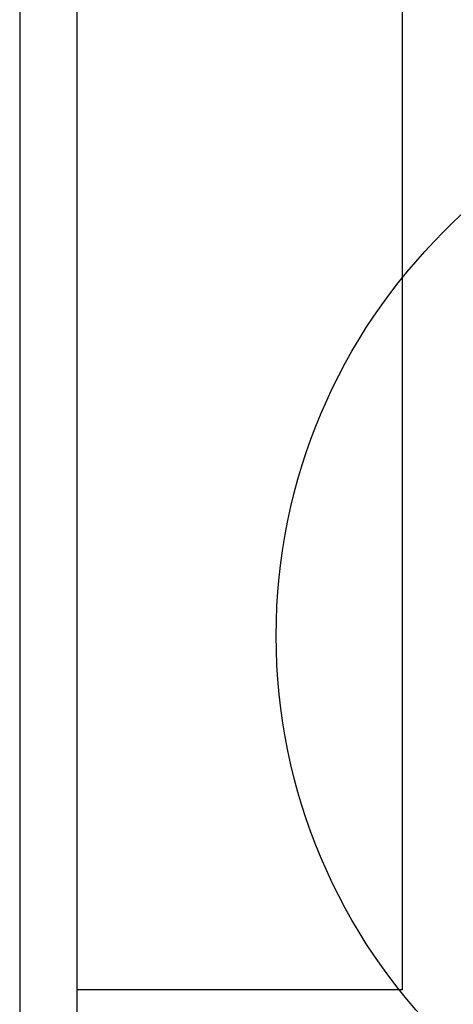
# Model space of a CAD drawing. Extents: x 18893 to 3351893, y -610358 to 406739.
# Tile 146 of 256: x 2135612 to 2135886, y 41920 to 42543. Entities that reach past the tile are written whole.
import ezdxf

# ---------------------------------------------------------------- set-up
doc = ezdxf.new("R2010")
doc.units = 0
doc.header["$LTSCALE"] = 800
doc.header["$MEASUREMENT"] = 0
doc.layers.add('KEY PLAN', color=251, linetype='CONTINUOUS')

# ---------------------------------------------------------------- blocks, each defined once
blk = doc.blocks.new('UTCOMBINE')
at = {"layer": 'KEY PLAN'}
for p, q in [((-707827.22, 45382.89, 0), (-707827.22, 46911.52, 0)), ((-707827.22, 45220.29, 0), (-707827.22, 46829.58, 0)), ((-707863.22, 45726.59, 0), (-707863.22, 46828.94, 0)), ((-708068.83, 46783.94, 0), (-707863.22, 46783.94, 0)), ((-708068.83, 45383.96, 0), (-708068.83, 46783.94, 0)), ((-708068.83, 45383.96, 0), (-708068.83, 46783.94, 0))]:
    blk.add_line(p, q, dxfattribs=at)
blk.add_circle((-708350.51, 46560.06, 0), 361.31, dxfattribs=at)

msp = doc.modelspace()

# ---------------------------------------------------------------- block references
at = {"layer": 'KEY PLAN', "rotation": 180}
msp.add_blockref('UTCOMBINE', (1427784.7, 88713.58, 0), dxfattribs=at)

doc.saveas('drawing.dxf')
